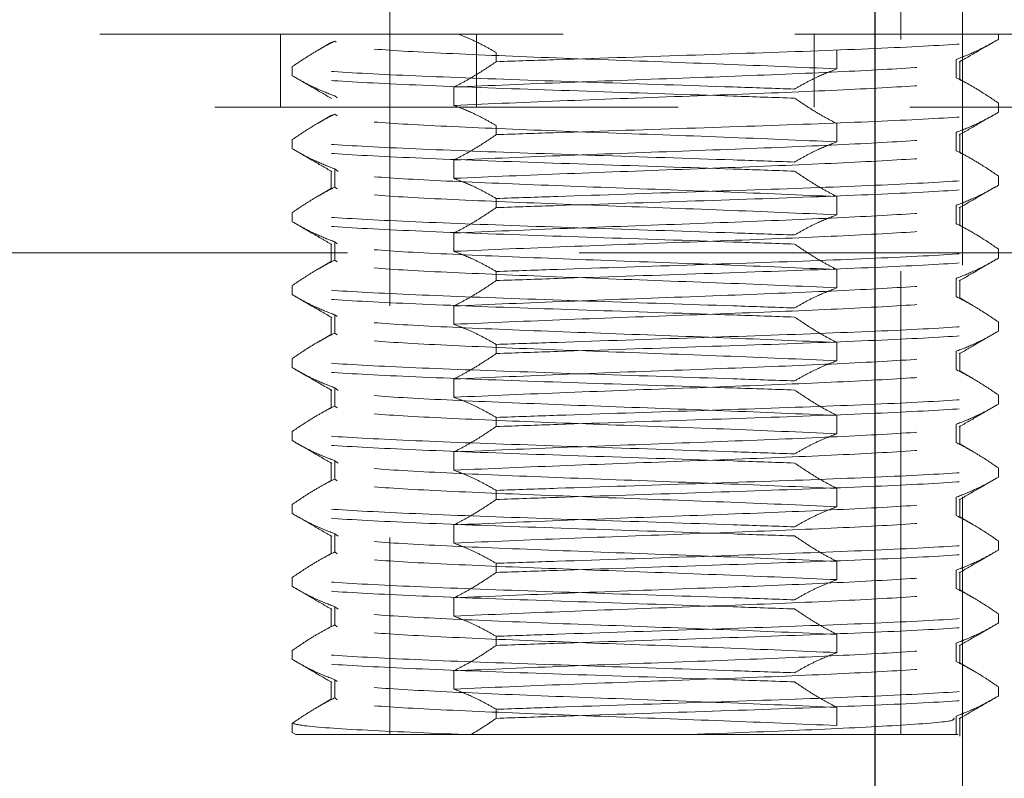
# Model space of a CAD drawing. Header units: millimetres. Extents: x 373 to 928, y 275 to 747.
# Tile 15 of 117: x 404.44 to 407.13, y 356.58 to 358.66. Entities that reach past the tile are written whole.
import ezdxf

# ---------------------------------------------------------------- set-up
doc = ezdxf.new("R2010")
doc.units = ezdxf.units.MM
doc.linetypes.add('HIDDEN', pattern=[1.905, 1.27, -0.635])

msp = doc.modelspace()

# ---------------------------------------------------------------- linework, layer by layer
at = {"color": 7, "linetype": 'Continuous', "lineweight": 25}
msp.add_line((406.7792, 374.4976), (406.7792, 341.7253), dxfattribs=at)
at = {"color": 7, "linetype": 'HIDDEN', "lineweight": 18}
for p, q in [((407.0192, 374.4976), (407.0192, 340.1976)), ((406.8503, 356.7014), (406.8503, 360.6214)), ((404.7503, 360.5214), (404.7503, 358.6214)), ((405.4503, 359.1467), (405.4503, 356.7014)), ((402.7503, 358.6214), (409.5503, 358.6214)), ((405.1505, 358.4214), (405.1505, 358.6214)), ((405.6873, 358.4214), (405.6873, 358.6214)), ((406.6134, 358.4214), (406.6134, 358.6214)), ((407.1182, 358.6072), (407.1182, 358.6214)), ((405.2903, 358.5989), (405.253, 358.5773)), ((405.3025, 358.599), (405.2988, 358.6018)), ((405.7414, 358.5707), (405.7414, 358.5457)), ((406.6755, 358.526), (406.6755, 358.576)), ((407.0019, 358.5518), (407.0019, 358.5018)), ((405.1825, 358.5072), (405.1825, 358.5322)), ((407.0121, 358.4968), (407.0121, 358.5468)), ((407.0477, 358.4773), (407.0103, 358.4989)), ((405.6252, 358.426), (405.6252, 358.476)), ((405.3052, 358.4469), (405.2988, 358.4518)), ((410.0503, 358.4214), (402.2503, 358.4214)), ((407.1182, 358.4072), (407.1182, 358.4322)), ((405.2903, 358.3989), (405.253, 358.3773)), ((405.3051, 358.3969), (405.2988, 358.4018)), ((405.7414, 358.3707), (405.7414, 358.3457)), ((406.6755, 358.326), (406.6755, 358.376)), ((407.0019, 358.3518), (407.0019, 358.3018)), ((407.0121, 358.2968), (407.0121, 358.3468)), ((405.1825, 358.3072), (405.1825, 358.3322)), ((407.0477, 358.2773), (407.0103, 358.2989)), ((405.6252, 358.226), (405.6252, 358.276)), ((405.2886, 358.2468), (405.2886, 358.1968)), ((405.2988, 358.2518), (405.2988, 358.2018)), ((405.3079, 358.2448), (405.2988, 358.2518)), ((407.1182, 358.2072), (407.1182, 358.2322)), ((405.3051, 358.1969), (405.2988, 358.2018)), ((405.2903, 358.1989), (405.253, 358.1773)), ((406.6755, 358.126), (406.6755, 358.176)), ((405.7414, 358.1707), (405.7414, 358.1457)), ((407.0019, 358.1518), (407.0019, 358.1018)), ((407.0121, 358.0968), (407.0121, 358.1468)), ((405.1825, 358.1072), (405.1825, 358.1322)), ((407.0477, 358.0773), (407.0103, 358.0989)), ((405.6252, 358.026), (405.6252, 358.076)), ((405.2886, 358.0468), (405.2886, 357.9968)), ((405.2988, 358.0518), (405.2988, 358.0018)), ((405.3052, 358.0469), (405.2988, 358.0518)), ((402.1592, 358.0214), (410.1503, 358.0214)), ((407.1182, 358.0072), (407.1182, 358.0322)), ((405.2903, 357.9989), (405.253, 357.9773)), ((405.3051, 357.9969), (405.2988, 358.0018)), ((405.7414, 357.9707), (405.7414, 357.9457)), ((406.6755, 357.926), (406.6755, 357.976)), ((405.1825, 357.9072), (405.1825, 357.9322)), ((407.0019, 357.9518), (407.0019, 357.9018)), ((407.0121, 357.8968), (407.0121, 357.9468)), ((405.6252, 357.826), (405.6252, 357.876)), ((407.0477, 357.8773), (407.0103, 357.8989)), ((405.2988, 357.8518), (405.2988, 357.8018)), ((405.3052, 357.8469), (405.2988, 357.8518)), ((405.2886, 357.8468), (405.2886, 357.7968)), ((407.1182, 357.8072), (407.1182, 357.8322)), ((405.2903, 357.7989), (405.253, 357.7773)), ((405.3051, 357.7969), (405.2988, 357.8018)), ((405.7414, 357.7707), (405.7414, 357.7457)), ((406.6755, 357.726), (406.6755, 357.776)), ((407.0019, 357.7518), (407.0019, 357.7018)), ((407.0121, 357.6968), (407.0121, 357.7468)), ((405.1825, 357.7072), (405.1825, 357.7322)), ((407.0477, 357.6773), (407.0103, 357.6989)), ((405.6252, 357.626), (405.6252, 357.676)), ((405.2886, 357.6468), (405.2886, 357.5968)), ((405.2988, 357.6518), (405.2988, 357.6018)), ((405.3079, 357.6448), (405.2988, 357.6518)), ((407.1182, 357.6072), (407.1182, 357.6322)), ((405.2903, 357.5989), (405.253, 357.5773)), ((405.3051, 357.5969), (405.2988, 357.6018)), ((405.7414, 357.5707), (405.7414, 357.5457)), ((406.6755, 357.526), (406.6755, 357.576)), ((407.0019, 357.5518), (407.0019, 357.5018)), ((405.1825, 357.5072), (405.1825, 357.5322)), ((407.0121, 357.4968), (407.0121, 357.5468)), ((407.0477, 357.4773), (407.0103, 357.4989)), ((405.6252, 357.426), (405.6252, 357.476)), ((405.2886, 357.4468), (405.2886, 357.3968)), ((405.2988, 357.4518), (405.2988, 357.4018)), ((405.3079, 357.4448), (405.2988, 357.4518)), ((407.1182, 357.4072), (407.1182, 357.4322)), ((405.2903, 357.3989), (405.253, 357.3773)), ((405.3051, 357.3969), (405.2988, 357.4018)), ((405.7414, 357.3707), (405.7414, 357.3457)), ((406.6755, 357.326), (406.6755, 357.376)), ((407.0019, 357.3518), (407.0019, 357.3018)), ((407.0121, 357.2968), (407.0121, 357.3468)), ((405.1825, 357.3072), (405.1825, 357.3322)), ((407.0477, 357.2773), (407.0103, 357.2989)), ((405.6252, 357.226), (405.6252, 357.276)), ((405.2886, 357.2468), (405.2886, 357.1968)), ((405.2988, 357.2518), (405.2988, 357.2018)), ((405.3079, 357.2448), (405.2988, 357.2518)), ((407.1182, 357.2072), (407.1182, 357.2322)), ((405.3051, 357.1969), (405.2988, 357.2018)), ((405.2903, 357.1989), (405.253, 357.1773)), ((406.6755, 357.126), (406.6755, 357.176)), ((405.7414, 357.1707), (405.7414, 357.1457)), ((407.0019, 357.1518), (407.0019, 357.1018)), ((407.0121, 357.0968), (407.0121, 357.1468)), ((405.1825, 357.1072), (405.1825, 357.1322)), ((407.0477, 357.0773), (407.0103, 357.0989)), ((405.6252, 357.026), (405.6252, 357.076)), ((405.2886, 357.0468), (405.2886, 356.9968)), ((405.2988, 357.0518), (405.2988, 357.0018)), ((405.3079, 357.0448), (405.2988, 357.0518)), ((407.1182, 357.0072), (407.1182, 357.0322)), ((405.2903, 356.9989), (405.253, 356.9773)), ((405.3051, 356.9969), (405.2988, 357.0018)), ((405.7414, 356.9707), (405.7414, 356.9457)), ((406.6755, 356.926), (406.6755, 356.976)), ((405.1825, 356.9072), (405.1825, 356.9322)), ((407.0019, 356.9518), (407.0019, 356.9018)), ((407.0121, 356.8968), (407.0121, 356.9468)), ((407.0477, 356.8773), (407.0103, 356.8989)), ((405.2988, 356.8518), (405.2988, 356.8018)), ((405.3052, 356.8469), (405.2988, 356.8518)), ((405.6252, 356.826), (405.6252, 356.876)), ((405.2886, 356.8468), (405.2886, 356.7968)), ((407.1182, 356.8072), (407.1182, 356.8322)), ((405.2903, 356.7989), (405.253, 356.7773)), ((405.3051, 356.7969), (405.2988, 356.8018)), ((405.7414, 356.7707), (405.7414, 356.7457)), ((406.6755, 356.726), (406.6755, 356.776)), ((407.0019, 356.7518), (407.0019, 356.7018)), ((407.0121, 356.6968), (407.0121, 356.7468)), ((405.1825, 356.7072), (405.1825, 356.7322)), ((405.1825, 356.7072), (405.1924, 356.7014)), ((405.1924, 356.7014), (405.6724, 356.7014)), ((407.0034, 356.7014), (407.0019, 356.7018)), ((407.0034, 356.7014), (407.0027, 356.7014))]:
    msp.add_line(p, q, dxfattribs=at)
msp.add_arc((406.1503, 341.8613), 19.6, 93.21727, 248.54412, dxfattribs=at)
for points, knots in [([(405.7414, 358.5707), (405.7306, 358.5769), (405.7081, 358.5897), (405.6735, 358.6069), (405.6497, 358.6166), (405.6377, 358.6214)], [0, 0, 0, 0, 0.316463, 0.658022, 1, 1, 1, 1]), ([(405.7414, 358.5457), (405.7968, 358.5476), (405.9697, 358.5535), (406.2917, 358.564), (406.6575, 358.5764), (406.9454, 358.5889), (407.0883, 358.5993), (407.1109, 358.6053), (407.1182, 358.6072)], [0, 0, 0, 0, 0.095434, 0.297717, 0.5, 0.702283, 0.904566, 1, 1, 1, 1]), ([(407.1182, 358.6072), (407.1074, 358.601), (407.0857, 358.5886), (407.047, 358.5693), (407.0189, 358.5584), (407.0019, 358.5518)], [0, 0, 0, 0, 0.282643, 0.565293, 1, 1, 1, 1]), ([(407.0102, 358.5447), (407.0283, 358.5551), (407.0629, 358.5752), (407.0976, 358.5953), (407.1142, 358.6049)], [0, 0, 0, 0, 0.52102, 1, 1, 1, 1]), ([(405.2988, 358.6018), (405.2878, 358.5962), (405.266, 358.5851), (405.2272, 358.5623), (405.1995, 358.5436), (405.1825, 358.5322)], [0, 0, 0, 0, 0.278221, 0.556433, 1, 1, 1, 1]), ([(406.6755, 358.526), (406.5751, 358.5303), (406.3771, 358.5388), (406.0239, 358.5514), (405.7017, 358.5639), (405.4371, 358.5764), (405.3561, 358.5848), (405.3156, 358.5889)], [0, 0, 0, 0, 0.204733, 0.403549, 0.602366, 0.801183, 1, 1, 1, 1]), ([(406.5593, 358.4707), (406.5038, 358.4726), (406.331, 358.4785), (406.009, 358.489), (405.6431, 358.5014), (405.3553, 358.5139), (405.2124, 358.5243), (405.1897, 358.5303), (405.1825, 358.5322)], [0, 0, 0, 0, 0.095434, 0.297717, 0.5, 0.702283, 0.904566, 1, 1, 1, 1]), ([(405.6252, 358.476), (405.7257, 358.4803), (405.9238, 358.4888), (406.2761, 358.5014), (406.6015, 358.5139), (406.8542, 358.5264), (407.0001, 358.5374), (406.9968, 358.5443), (406.9955, 358.5469)], [0, 0, 0, 0, 0.181691, 0.358133, 0.534574, 0.711015, 0.887457, 1, 1, 1, 1]), ([(405.6252, 358.476), (405.6361, 358.4816), (405.6579, 358.4928), (405.6967, 358.5156), (405.7244, 358.5342), (405.7414, 358.5457)], [0, 0, 0, 0, 0.278221, 0.556433, 1, 1, 1, 1]), ([(406.5593, 358.4707), (406.5701, 358.4769), (406.5917, 358.4892), (406.6304, 358.5086), (406.6585, 358.5195), (406.6755, 358.526)], [0, 0, 0, 0, 0.2826427, 0.5652926, 1, 1, 1, 1]), ([(405.1825, 358.5072), (405.1933, 358.501), (405.215, 358.4886), (405.2536, 358.4693), (405.2817, 358.4584), (405.2988, 358.4518)], [0, 0, 0, 0, 0.282643, 0.565293, 1, 1, 1, 1]), ([(406.5593, 358.4457), (406.5038, 358.4476), (406.331, 358.4535), (406.009, 358.464), (405.6431, 358.4764), (405.3553, 358.4889), (405.2124, 358.4993), (405.1897, 358.5053), (405.1825, 358.5072)], [0, 0, 0, 0, 0.095434, 0.297717, 0.5, 0.702283, 0.904566, 1, 1, 1, 1]), ([(405.1864, 358.5049), (405.2031, 358.4953), (405.2377, 358.4752), (405.2724, 358.4551), (405.2905, 358.4447)], [0, 0, 0, 0, 0.47898, 1, 1, 1, 1]), ([(405.6252, 358.426), (405.7257, 358.4303), (405.9238, 358.4388), (406.2761, 358.4514), (406.6015, 358.4639), (406.8542, 358.4764), (407.0001, 358.4874), (406.9968, 358.4943), (406.9956, 358.4969)], [0, 0, 0, 0, 0.1816466, 0.3580446, 0.5344425, 0.7108405, 0.8872385, 1, 1, 1, 1]), ([(407.0019, 358.5018), (407.0128, 358.4962), (407.0347, 358.4851), (407.0735, 358.4623), (407.1012, 358.4436), (407.1182, 358.4322)], [0, 0, 0, 0, 0.278221, 0.556433, 1, 1, 1, 1]), ([(406.6755, 358.376), (406.6646, 358.3816), (406.6428, 358.3928), (406.6039, 358.4156), (406.5763, 358.4342), (406.5593, 358.4457)], [0, 0, 0, 0, 0.278221, 0.556433, 1, 1, 1, 1]), ([(405.7414, 358.3707), (405.7306, 358.3769), (405.7089, 358.3892), (405.6703, 358.4086), (405.6422, 358.4195), (405.6252, 358.426)], [0, 0, 0, 0, 0.282643, 0.565293, 1, 1, 1, 1]), ([(405.2988, 358.4018), (405.2878, 358.3962), (405.266, 358.3851), (405.2272, 358.3623), (405.1995, 358.3436), (405.1825, 358.3322)], [0, 0, 0, 0, 0.278221, 0.556433, 1, 1, 1, 1]), ([(406.6755, 358.326), (406.5751, 358.3303), (406.3771, 358.3388), (406.0239, 358.3514), (405.7017, 358.3639), (405.4371, 358.3764), (405.3561, 358.3848), (405.3156, 358.3889)], [0, 0, 0, 0, 0.204733, 0.403549, 0.602366, 0.801183, 1, 1, 1, 1]), ([(405.7414, 358.3457), (405.7968, 358.3476), (405.9697, 358.3535), (406.2917, 358.364), (406.6575, 358.3764), (406.9454, 358.3889), (407.0883, 358.3993), (407.1109, 358.4053), (407.1182, 358.4072)], [0, 0, 0, 0, 0.095434, 0.297717, 0.5, 0.702283, 0.904566, 1, 1, 1, 1]), ([(407.1182, 358.4072), (407.1074, 358.401), (407.0857, 358.3886), (407.047, 358.3693), (407.0189, 358.3584), (407.0019, 358.3518)], [0, 0, 0, 0, 0.282643, 0.565293, 1, 1, 1, 1]), ([(407.0102, 358.3447), (407.0283, 358.3551), (407.0629, 358.3752), (407.0976, 358.3953), (407.1142, 358.4049)], [0, 0, 0, 0, 0.52102, 1, 1, 1, 1]), ([(405.6252, 358.276), (405.7257, 358.2803), (405.9238, 358.2888), (406.2761, 358.3014), (406.6015, 358.3139), (406.8542, 358.3264), (407.0001, 358.3374), (406.9968, 358.3443), (406.9955, 358.3469)], [0, 0, 0, 0, 0.181691, 0.358133, 0.534574, 0.711015, 0.887457, 1, 1, 1, 1]), ([(405.6252, 358.276), (405.6361, 358.2816), (405.6579, 358.2928), (405.6967, 358.3156), (405.7244, 358.3342), (405.7414, 358.3457)], [0, 0, 0, 0, 0.278221, 0.556433, 1, 1, 1, 1]), ([(406.5593, 358.2707), (406.5038, 358.2726), (406.331, 358.2785), (406.009, 358.289), (405.6431, 358.3014), (405.3553, 358.3139), (405.2124, 358.3243), (405.1897, 358.3303), (405.1825, 358.3322)], [0, 0, 0, 0, 0.095434, 0.297717, 0.5, 0.702283, 0.904566, 1, 1, 1, 1]), ([(406.5593, 358.2707), (406.5701, 358.2769), (406.5917, 358.2892), (406.6304, 358.3086), (406.6585, 358.3195), (406.6755, 358.326)], [0, 0, 0, 0, 0.282643, 0.565293, 1, 1, 1, 1]), ([(405.1825, 358.3072), (405.1933, 358.301), (405.215, 358.2886), (405.2536, 358.2693), (405.2817, 358.2584), (405.2988, 358.2518)], [0, 0, 0, 0, 0.2826427, 0.5652926, 1, 1, 1, 1]), ([(406.5593, 358.2457), (406.5038, 358.2476), (406.331, 358.2535), (406.009, 358.264), (405.6431, 358.2764), (405.3553, 358.2889), (405.2124, 358.2993), (405.1897, 358.3053), (405.1825, 358.3072)], [0, 0, 0, 0, 0.095434, 0.297717, 0.5, 0.702283, 0.904566, 1, 1, 1, 1]), ([(405.1864, 358.3049), (405.2031, 358.2953), (405.2377, 358.2752), (405.2724, 358.2551), (405.2905, 358.2447)], [0, 0, 0, 0, 0.47898, 1, 1, 1, 1]), ([(405.6252, 358.226), (405.7257, 358.2303), (405.9238, 358.2388), (406.2761, 358.2514), (406.6015, 358.2639), (406.8542, 358.2764), (407.0001, 358.2874), (406.9968, 358.2943), (406.9956, 358.2969)], [0, 0, 0, 0, 0.181647, 0.358045, 0.534443, 0.710841, 0.887239, 1, 1, 1, 1]), ([(407.0019, 358.3018), (407.0128, 358.2962), (407.0347, 358.2851), (407.0735, 358.2623), (407.1012, 358.2436), (407.1182, 358.2322)], [0, 0, 0, 0, 0.278221, 0.556433, 1, 1, 1, 1]), ([(406.6755, 358.176), (406.5751, 358.1803), (406.3771, 358.1888), (406.0239, 358.2014), (405.7017, 358.2139), (405.4371, 358.2264), (405.3561, 358.2348), (405.3156, 358.2389)], [0, 0, 0, 0, 0.204733, 0.403549, 0.602366, 0.801183, 1, 1, 1, 1]), ([(405.7414, 358.1707), (405.7968, 358.1726), (405.9697, 358.1785), (406.2917, 358.189), (406.6575, 358.2014), (406.9454, 358.2139), (407.0883, 358.2243), (407.1109, 358.2303), (407.1182, 358.2322)], [0, 0, 0, 0, 0.095434, 0.297717, 0.5, 0.702283, 0.904566, 1, 1, 1, 1]), ([(406.6755, 358.176), (406.6646, 358.1816), (406.6428, 358.1928), (406.6039, 358.2156), (406.5763, 358.2342), (406.5593, 358.2457)], [0, 0, 0, 0, 0.278221, 0.556433, 1, 1, 1, 1]), ([(405.2988, 358.2018), (405.2878, 358.1962), (405.266, 358.1851), (405.2272, 358.1623), (405.1995, 358.1436), (405.1825, 358.1322)], [0, 0, 0, 0, 0.278221, 0.556433, 1, 1, 1, 1]), ([(405.7414, 358.1707), (405.7306, 358.1769), (405.7089, 358.1892), (405.6703, 358.2086), (405.6422, 358.2195), (405.6252, 358.226)], [0, 0, 0, 0, 0.282643, 0.565293, 1, 1, 1, 1]), ([(405.7414, 358.1457), (405.7968, 358.1476), (405.9697, 358.1535), (406.2917, 358.164), (406.6575, 358.1764), (406.9454, 358.1889), (407.0883, 358.1993), (407.1109, 358.2053), (407.1182, 358.2072)], [0, 0, 0, 0, 0.095434, 0.297717, 0.5, 0.702283, 0.904566, 1, 1, 1, 1]), ([(407.1182, 358.2072), (407.1074, 358.201), (407.0857, 358.1886), (407.047, 358.1693), (407.0189, 358.1584), (407.0019, 358.1518)], [0, 0, 0, 0, 0.282643, 0.565293, 1, 1, 1, 1]), ([(407.0102, 358.1447), (407.0283, 358.1551), (407.0629, 358.1752), (407.0976, 358.1953), (407.1142, 358.2049)], [0, 0, 0, 0, 0.52102, 1, 1, 1, 1]), ([(406.6755, 358.126), (406.5751, 358.1303), (406.3771, 358.1388), (406.0239, 358.1514), (405.7017, 358.1639), (405.4371, 358.1764), (405.3561, 358.1848), (405.3156, 358.1889)], [0, 0, 0, 0, 0.204733, 0.403549, 0.602366, 0.801183, 1, 1, 1, 1]), ([(405.6252, 358.076), (405.7257, 358.0803), (405.9238, 358.0888), (406.2761, 358.1014), (406.6015, 358.1139), (406.8542, 358.1264), (407.0001, 358.1374), (406.9968, 358.1443), (406.9955, 358.1469)], [0, 0, 0, 0, 0.1816913, 0.3581327, 0.5345741, 0.7110155, 0.8874569, 1, 1, 1, 1]), ([(405.6252, 358.076), (405.6361, 358.0816), (405.6579, 358.0928), (405.6967, 358.1156), (405.7244, 358.1342), (405.7414, 358.1457)], [0, 0, 0, 0, 0.278221, 0.556433, 1, 1, 1, 1]), ([(406.5593, 358.0707), (406.5038, 358.0726), (406.331, 358.0785), (406.009, 358.089), (405.6431, 358.1014), (405.3553, 358.1139), (405.2124, 358.1243), (405.1897, 358.1303), (405.1825, 358.1322)], [0, 0, 0, 0, 0.095434, 0.297717, 0.5, 0.702283, 0.904566, 1, 1, 1, 1]), ([(406.5593, 358.0707), (406.5701, 358.0769), (406.5917, 358.0892), (406.6304, 358.1086), (406.6585, 358.1195), (406.6755, 358.126)], [0, 0, 0, 0, 0.282643, 0.565293, 1, 1, 1, 1]), ([(405.1825, 358.1072), (405.1933, 358.101), (405.215, 358.0886), (405.2536, 358.0693), (405.2817, 358.0584), (405.2988, 358.0518)], [0, 0, 0, 0, 0.2826427, 0.5652926, 1, 1, 1, 1]), ([(406.5593, 358.0457), (406.5038, 358.0476), (406.331, 358.0535), (406.009, 358.064), (405.6431, 358.0764), (405.3553, 358.0889), (405.2124, 358.0993), (405.1897, 358.1053), (405.1825, 358.1072)], [0, 0, 0, 0, 0.095434, 0.297717, 0.5, 0.702283, 0.904566, 1, 1, 1, 1]), ([(405.1864, 358.1049), (405.2031, 358.0953), (405.2377, 358.0752), (405.2724, 358.0551), (405.2905, 358.0447)], [0, 0, 0, 0, 0.47898, 1, 1, 1, 1]), ([(405.6252, 358.026), (405.7257, 358.0303), (405.9238, 358.0388), (406.2762, 358.0514), (406.6013, 358.0639), (406.8551, 358.0764), (407.006, 358.0881), (407.0006, 358.0956), (406.9982, 358.099)], [0, 0, 0, 0, 0.176552, 0.348003, 0.519454, 0.690904, 0.862355, 1, 1, 1, 1]), ([(407.0019, 358.1018), (407.0128, 358.0962), (407.0347, 358.0851), (407.0735, 358.0623), (407.1012, 358.0436), (407.1182, 358.0322)], [0, 0, 0, 0, 0.278221, 0.556433, 1, 1, 1, 1]), ([(406.6755, 357.976), (406.5751, 357.9803), (406.3771, 357.9888), (406.0239, 358.0014), (405.7017, 358.0139), (405.4371, 358.0264), (405.3561, 358.0348), (405.3156, 358.0389)], [0, 0, 0, 0, 0.204733, 0.403549, 0.602366, 0.801183, 1, 1, 1, 1]), ([(406.6755, 357.976), (406.6646, 357.9816), (406.6428, 357.9928), (406.6039, 358.0156), (406.5763, 358.0342), (406.5593, 358.0457)], [0, 0, 0, 0, 0.278221, 0.556433, 1, 1, 1, 1]), ([(405.7414, 357.9707), (405.7306, 357.9769), (405.7089, 357.9892), (405.6703, 358.0086), (405.6422, 358.0195), (405.6252, 358.026)], [0, 0, 0, 0, 0.282643, 0.565293, 1, 1, 1, 1]), ([(405.7414, 357.9707), (405.7968, 357.9726), (405.9697, 357.9785), (406.2917, 357.989), (406.6575, 358.0014), (406.9454, 358.0139), (407.0883, 358.0243), (407.1109, 358.0303), (407.1182, 358.0322)], [0, 0, 0, 0, 0.095434, 0.297717, 0.5, 0.702283, 0.904566, 1, 1, 1, 1]), ([(405.2988, 358.0018), (405.2878, 357.9962), (405.266, 357.9851), (405.2272, 357.9623), (405.1995, 357.9436), (405.1825, 357.9322)], [0, 0, 0, 0, 0.278221, 0.556433, 1, 1, 1, 1]), ([(406.6755, 357.926), (406.5751, 357.9303), (406.3771, 357.9388), (406.0239, 357.9514), (405.7017, 357.9639), (405.4371, 357.9764), (405.3561, 357.9848), (405.3156, 357.9889)], [0, 0, 0, 0, 0.204733, 0.403549, 0.602366, 0.801183, 1, 1, 1, 1]), ([(405.7414, 357.9457), (405.7968, 357.9476), (405.9697, 357.9535), (406.2917, 357.964), (406.6575, 357.9764), (406.9454, 357.9889), (407.0883, 357.9993), (407.1109, 358.0053), (407.1182, 358.0072)], [0, 0, 0, 0, 0.095434, 0.297717, 0.5, 0.702283, 0.904566, 1, 1, 1, 1]), ([(407.1182, 358.0072), (407.1074, 358.001), (407.0857, 357.9886), (407.047, 357.9693), (407.0189, 357.9584), (407.0019, 357.9518)], [0, 0, 0, 0, 0.282643, 0.565293, 1, 1, 1, 1]), ([(407.0102, 357.9447), (407.0283, 357.9551), (407.0629, 357.9752), (407.0976, 357.9953), (407.1142, 358.0049)], [0, 0, 0, 0, 0.52102, 1, 1, 1, 1]), ([(406.5593, 357.8707), (406.5038, 357.8726), (406.331, 357.8785), (406.009, 357.889), (405.6431, 357.9014), (405.3553, 357.9139), (405.2124, 357.9243), (405.1897, 357.9303), (405.1825, 357.9322)], [0, 0, 0, 0, 0.095434, 0.297717, 0.5, 0.702283, 0.904566, 1, 1, 1, 1]), ([(405.6252, 357.876), (405.7257, 357.8803), (405.9238, 357.8888), (406.2761, 357.9014), (406.6015, 357.9139), (406.8542, 357.9264), (407.0001, 357.9374), (406.9968, 357.9443), (406.9955, 357.9469)], [0, 0, 0, 0, 0.181691, 0.358133, 0.534574, 0.711015, 0.887457, 1, 1, 1, 1]), ([(405.6252, 357.876), (405.6361, 357.8816), (405.6579, 357.8928), (405.6967, 357.9156), (405.7244, 357.9342), (405.7414, 357.9457)], [0, 0, 0, 0, 0.278221, 0.556433, 1, 1, 1, 1]), ([(405.1825, 357.9072), (405.1933, 357.901), (405.215, 357.8886), (405.2536, 357.8693), (405.2817, 357.8584), (405.2988, 357.8518)], [0, 0, 0, 0, 0.282643, 0.565293, 1, 1, 1, 1]), ([(406.5593, 357.8457), (406.5038, 357.8476), (406.331, 357.8535), (406.009, 357.864), (405.6431, 357.8764), (405.3553, 357.8889), (405.2124, 357.8993), (405.1897, 357.9053), (405.1825, 357.9072)], [0, 0, 0, 0, 0.095434, 0.297717, 0.5, 0.702283, 0.904566, 1, 1, 1, 1]), ([(405.1864, 357.9049), (405.2031, 357.8953), (405.2377, 357.8752), (405.2724, 357.8551), (405.2905, 357.8447)], [0, 0, 0, 0, 0.47898, 1, 1, 1, 1]), ([(406.5593, 357.8707), (406.5701, 357.8769), (406.5917, 357.8892), (406.6304, 357.9086), (406.6585, 357.9195), (406.6755, 357.926)], [0, 0, 0, 0, 0.282643, 0.565293, 1, 1, 1, 1]), ([(405.6252, 357.826), (405.7257, 357.8303), (405.9238, 357.8388), (406.2761, 357.8514), (406.6015, 357.8639), (406.8542, 357.8764), (407.0001, 357.8874), (406.9968, 357.8943), (406.9956, 357.8969)], [0, 0, 0, 0, 0.181647, 0.358045, 0.534443, 0.710841, 0.887239, 1, 1, 1, 1]), ([(407.0019, 357.9018), (407.0128, 357.8962), (407.0347, 357.8851), (407.0735, 357.8623), (407.1012, 357.8436), (407.1182, 357.8322)], [0, 0, 0, 0, 0.278221, 0.556433, 1, 1, 1, 1]), ([(406.6755, 357.776), (406.5751, 357.7803), (406.3771, 357.7888), (406.0239, 357.8014), (405.7017, 357.8139), (405.4371, 357.8264), (405.3561, 357.8348), (405.3156, 357.8389)], [0, 0, 0, 0, 0.204733, 0.403549, 0.602366, 0.801183, 1, 1, 1, 1]), ([(405.7414, 357.7707), (405.7306, 357.7769), (405.7089, 357.7892), (405.6703, 357.8086), (405.6422, 357.8195), (405.6252, 357.826)], [0, 0, 0, 0, 0.282643, 0.565293, 1, 1, 1, 1]), ([(405.7414, 357.7707), (405.7968, 357.7726), (405.9697, 357.7785), (406.2917, 357.789), (406.6575, 357.8014), (406.9454, 357.8139), (407.0883, 357.8243), (407.1109, 357.8303), (407.1182, 357.8322)], [0, 0, 0, 0, 0.095434, 0.297717, 0.5, 0.702283, 0.904566, 1, 1, 1, 1]), ([(406.6755, 357.776), (406.6646, 357.7816), (406.6428, 357.7928), (406.6039, 357.8156), (406.5763, 357.8342), (406.5593, 357.8457)], [0, 0, 0, 0, 0.278221, 0.556433, 1, 1, 1, 1]), ([(405.2988, 357.8018), (405.2878, 357.7962), (405.266, 357.7851), (405.2272, 357.7623), (405.1995, 357.7436), (405.1825, 357.7322)], [0, 0, 0, 0, 0.278221, 0.556433, 1, 1, 1, 1]), ([(405.7414, 357.7457), (405.7968, 357.7476), (405.9697, 357.7535), (406.2917, 357.764), (406.6575, 357.7764), (406.9454, 357.7889), (407.0883, 357.7993), (407.1109, 357.8053), (407.1182, 357.8072)], [0, 0, 0, 0, 0.095434, 0.297717, 0.5, 0.702283, 0.904566, 1, 1, 1, 1]), ([(407.1182, 357.8072), (407.1074, 357.801), (407.0857, 357.7886), (407.047, 357.7693), (407.0189, 357.7584), (407.0019, 357.7518)], [0, 0, 0, 0, 0.282643, 0.565293, 1, 1, 1, 1]), ([(407.0102, 357.7447), (407.0283, 357.7551), (407.0629, 357.7752), (407.0976, 357.7953), (407.1142, 357.8049)], [0, 0, 0, 0, 0.52102, 1, 1, 1, 1]), ([(406.6755, 357.726), (406.5751, 357.7303), (406.3771, 357.7388), (406.0239, 357.7514), (405.7017, 357.7639), (405.4371, 357.7764), (405.3561, 357.7848), (405.3156, 357.7889)], [0, 0, 0, 0, 0.204733, 0.403549, 0.602366, 0.801183, 1, 1, 1, 1]), ([(405.6252, 357.676), (405.7257, 357.6803), (405.9238, 357.6888), (406.2761, 357.7014), (406.6015, 357.7139), (406.8542, 357.7264), (407.0001, 357.7374), (406.9968, 357.7443), (406.9955, 357.7469)], [0, 0, 0, 0, 0.1816913, 0.3581327, 0.5345741, 0.7110155, 0.8874569, 1, 1, 1, 1]), ([(405.6252, 357.676), (405.6361, 357.6816), (405.6579, 357.6928), (405.6967, 357.7156), (405.7244, 357.7342), (405.7414, 357.7457)], [0, 0, 0, 0, 0.278221, 0.556433, 1, 1, 1, 1]), ([(406.5593, 357.6707), (406.5038, 357.6726), (406.331, 357.6785), (406.009, 357.689), (405.6431, 357.7014), (405.3553, 357.7139), (405.2124, 357.7243), (405.1897, 357.7303), (405.1825, 357.7322)], [0, 0, 0, 0, 0.095434, 0.297717, 0.5, 0.702283, 0.904566, 1, 1, 1, 1]), ([(406.5593, 357.6707), (406.5701, 357.6769), (406.5917, 357.6892), (406.6304, 357.7086), (406.6585, 357.7195), (406.6755, 357.726)], [0, 0, 0, 0, 0.282643, 0.565293, 1, 1, 1, 1]), ([(405.1825, 357.7072), (405.1933, 357.701), (405.215, 357.6886), (405.2536, 357.6693), (405.2817, 357.6584), (405.2988, 357.6518)], [0, 0, 0, 0, 0.2826427, 0.5652926, 1, 1, 1, 1]), ([(406.5593, 357.6457), (406.5038, 357.6476), (406.331, 357.6535), (406.009, 357.664), (405.6431, 357.6764), (405.3553, 357.6889), (405.2124, 357.6993), (405.1897, 357.7053), (405.1825, 357.7072)], [0, 0, 0, 0, 0.095434, 0.297717, 0.5, 0.702283, 0.904566, 1, 1, 1, 1]), ([(405.1864, 357.7049), (405.2031, 357.6953), (405.2377, 357.6752), (405.2724, 357.6551), (405.2905, 357.6447)], [0, 0, 0, 0, 0.47898, 1, 1, 1, 1]), ([(405.6252, 357.626), (405.7257, 357.6303), (405.9238, 357.6388), (406.2762, 357.6514), (406.6013, 357.6639), (406.8551, 357.6764), (407.006, 357.6881), (407.0006, 357.6956), (406.9982, 357.699)], [0, 0, 0, 0, 0.176552, 0.348003, 0.519454, 0.690904, 0.862355, 1, 1, 1, 1]), ([(407.0019, 357.7018), (407.0128, 357.6962), (407.0347, 357.6851), (407.0735, 357.6623), (407.1012, 357.6436), (407.1182, 357.6322)], [0, 0, 0, 0, 0.278221, 0.556433, 1, 1, 1, 1]), ([(406.6755, 357.576), (406.5751, 357.5803), (406.3771, 357.5888), (406.0239, 357.6014), (405.7017, 357.6139), (405.4371, 357.6264), (405.3561, 357.6348), (405.3156, 357.6389)], [0, 0, 0, 0, 0.204733, 0.403549, 0.602366, 0.801183, 1, 1, 1, 1]), ([(406.6755, 357.576), (406.6646, 357.5816), (406.6428, 357.5928), (406.6039, 357.6156), (406.5763, 357.6342), (406.5593, 357.6457)], [0, 0, 0, 0, 0.278221, 0.556433, 1, 1, 1, 1]), ([(405.7414, 357.5707), (405.7306, 357.5769), (405.7089, 357.5892), (405.6703, 357.6086), (405.6422, 357.6195), (405.6252, 357.626)], [0, 0, 0, 0, 0.2826427, 0.5652926, 1, 1, 1, 1]), ([(405.7414, 357.5707), (405.7968, 357.5726), (405.9697, 357.5785), (406.2917, 357.589), (406.6575, 357.6014), (406.9454, 357.6139), (407.0883, 357.6243), (407.1109, 357.6303), (407.1182, 357.6322)], [0, 0, 0, 0, 0.095434, 0.297717, 0.5, 0.702283, 0.904566, 1, 1, 1, 1]), ([(405.7414, 357.5457), (405.7968, 357.5476), (405.9697, 357.5535), (406.2917, 357.564), (406.6575, 357.5764), (406.9454, 357.5889), (407.0883, 357.5993), (407.1109, 357.6053), (407.1182, 357.6072)], [0, 0, 0, 0, 0.095434, 0.297717, 0.5, 0.702283, 0.904566, 1, 1, 1, 1]), ([(407.1182, 357.6072), (407.1074, 357.601), (407.0857, 357.5886), (407.047, 357.5693), (407.0189, 357.5584), (407.0019, 357.5518)], [0, 0, 0, 0, 0.282643, 0.565293, 1, 1, 1, 1]), ([(405.2988, 357.6018), (405.2878, 357.5962), (405.266, 357.5851), (405.2272, 357.5623), (405.1995, 357.5436), (405.1825, 357.5322)], [0, 0, 0, 0, 0.278221, 0.556433, 1, 1, 1, 1]), ([(406.6755, 357.526), (406.5751, 357.5303), (406.3771, 357.5388), (406.0239, 357.5514), (405.7017, 357.5639), (405.4371, 357.5764), (405.3561, 357.5848), (405.3156, 357.5889)], [0, 0, 0, 0, 0.204733, 0.403549, 0.602366, 0.801183, 1, 1, 1, 1]), ([(407.0102, 357.5447), (407.0283, 357.5551), (407.0629, 357.5752), (407.0976, 357.5953), (407.1142, 357.6049)], [0, 0, 0, 0, 0.52102, 1, 1, 1, 1]), ([(406.5593, 357.4707), (406.5038, 357.4726), (406.331, 357.4785), (406.009, 357.489), (405.6431, 357.5014), (405.3553, 357.5139), (405.2124, 357.5243), (405.1897, 357.5303), (405.1825, 357.5322)], [0, 0, 0, 0, 0.095434, 0.297717, 0.5, 0.702283, 0.904566, 1, 1, 1, 1]), ([(405.6252, 357.476), (405.7257, 357.4803), (405.9238, 357.4888), (406.2761, 357.5014), (406.6015, 357.5139), (406.8542, 357.5264), (407.0001, 357.5374), (406.9968, 357.5443), (406.9955, 357.5469)], [0, 0, 0, 0, 0.181691, 0.358133, 0.534574, 0.711015, 0.887457, 1, 1, 1, 1]), ([(405.6252, 357.476), (405.6361, 357.4816), (405.6579, 357.4928), (405.6967, 357.5156), (405.7244, 357.5342), (405.7414, 357.5457)], [0, 0, 0, 0, 0.2782208, 0.5564334, 1, 1, 1, 1]), ([(406.5593, 357.4707), (406.5701, 357.4769), (406.5917, 357.4892), (406.6304, 357.5086), (406.6585, 357.5195), (406.6755, 357.526)], [0, 0, 0, 0, 0.282643, 0.565293, 1, 1, 1, 1]), ([(405.1825, 357.5072), (405.1933, 357.501), (405.215, 357.4886), (405.2536, 357.4693), (405.2817, 357.4584), (405.2988, 357.4518)], [0, 0, 0, 0, 0.282643, 0.565293, 1, 1, 1, 1]), ([(406.5593, 357.4457), (406.5038, 357.4476), (406.331, 357.4535), (406.009, 357.464), (405.6431, 357.4764), (405.3553, 357.4889), (405.2124, 357.4993), (405.1897, 357.5053), (405.1825, 357.5072)], [0, 0, 0, 0, 0.095434, 0.297717, 0.5, 0.702283, 0.904566, 1, 1, 1, 1]), ([(405.1864, 357.5049), (405.2031, 357.4953), (405.2377, 357.4752), (405.2724, 357.4551), (405.2905, 357.4447)], [0, 0, 0, 0, 0.47898, 1, 1, 1, 1]), ([(407.0019, 357.5018), (407.0128, 357.4962), (407.0347, 357.4851), (407.0735, 357.4623), (407.1012, 357.4436), (407.1182, 357.4322)], [0, 0, 0, 0, 0.278221, 0.556433, 1, 1, 1, 1]), ([(405.6252, 357.426), (405.7257, 357.4303), (405.9238, 357.4388), (406.2761, 357.4514), (406.6015, 357.4639), (406.8542, 357.4764), (407.0001, 357.4874), (406.9968, 357.4943), (406.9956, 357.4969)], [0, 0, 0, 0, 0.181647, 0.358045, 0.534443, 0.710841, 0.887239, 1, 1, 1, 1]), ([(406.6755, 357.376), (406.6646, 357.3816), (406.6428, 357.3928), (406.6039, 357.4156), (406.5763, 357.4342), (406.5593, 357.4457)], [0, 0, 0, 0, 0.2782208, 0.5564334, 1, 1, 1, 1]), ([(406.6755, 357.376), (406.5751, 357.3803), (406.3771, 357.3888), (406.0239, 357.4014), (405.7017, 357.4139), (405.4371, 357.4264), (405.3561, 357.4348), (405.3156, 357.4389)], [0, 0, 0, 0, 0.204733, 0.403549, 0.602366, 0.801183, 1, 1, 1, 1]), ([(405.7414, 357.3707), (405.7306, 357.3769), (405.7089, 357.3892), (405.6703, 357.4086), (405.6422, 357.4195), (405.6252, 357.426)], [0, 0, 0, 0, 0.282643, 0.565293, 1, 1, 1, 1]), ([(405.7414, 357.3707), (405.7968, 357.3726), (405.9697, 357.3785), (406.2917, 357.389), (406.6575, 357.4014), (406.9454, 357.4139), (407.0883, 357.4243), (407.1109, 357.4303), (407.1182, 357.4322)], [0, 0, 0, 0, 0.095434, 0.297717, 0.5, 0.702283, 0.904566, 1, 1, 1, 1]), ([(405.2988, 357.4018), (405.2878, 357.3962), (405.266, 357.3851), (405.2272, 357.3623), (405.1995, 357.3436), (405.1825, 357.3322)], [0, 0, 0, 0, 0.278221, 0.556433, 1, 1, 1, 1]), ([(405.7414, 357.3457), (405.7968, 357.3476), (405.9697, 357.3535), (406.2917, 357.364), (406.6575, 357.3764), (406.9454, 357.3889), (407.0883, 357.3993), (407.1109, 357.4053), (407.1182, 357.4072)], [0, 0, 0, 0, 0.095434, 0.297717, 0.5, 0.702283, 0.904566, 1, 1, 1, 1]), ([(407.1182, 357.4072), (407.1074, 357.401), (407.0857, 357.3886), (407.047, 357.3693), (407.0189, 357.3584), (407.0019, 357.3518)], [0, 0, 0, 0, 0.282643, 0.565293, 1, 1, 1, 1]), ([(407.0102, 357.3447), (407.0283, 357.3551), (407.0629, 357.3752), (407.0976, 357.3953), (407.1142, 357.4049)], [0, 0, 0, 0, 0.52102, 1, 1, 1, 1]), ([(406.6755, 357.326), (406.5751, 357.3303), (406.3771, 357.3388), (406.0239, 357.3514), (405.7017, 357.3639), (405.4371, 357.3764), (405.3561, 357.3848), (405.3156, 357.3889)], [0, 0, 0, 0, 0.204733, 0.403549, 0.602366, 0.801183, 1, 1, 1, 1]), ([(405.6252, 357.276), (405.7257, 357.2803), (405.9238, 357.2888), (406.2761, 357.3014), (406.6015, 357.3139), (406.8542, 357.3264), (407.0001, 357.3374), (406.9968, 357.3443), (406.9955, 357.3469)], [0, 0, 0, 0, 0.181691, 0.358133, 0.534574, 0.711015, 0.887457, 1, 1, 1, 1]), ([(405.6252, 357.276), (405.6361, 357.2816), (405.6579, 357.2928), (405.6967, 357.3156), (405.7244, 357.3342), (405.7414, 357.3457)], [0, 0, 0, 0, 0.278221, 0.556433, 1, 1, 1, 1]), ([(406.5593, 357.2707), (406.5038, 357.2726), (406.331, 357.2785), (406.009, 357.289), (405.6431, 357.3014), (405.3553, 357.3139), (405.2124, 357.3243), (405.1897, 357.3303), (405.1825, 357.3322)], [0, 0, 0, 0, 0.095434, 0.297717, 0.5, 0.702283, 0.904566, 1, 1, 1, 1]), ([(406.5593, 357.2707), (406.5701, 357.2769), (406.5917, 357.2892), (406.6304, 357.3086), (406.6585, 357.3195), (406.6755, 357.326)], [0, 0, 0, 0, 0.282643, 0.565293, 1, 1, 1, 1]), ([(405.1825, 357.3072), (405.1933, 357.301), (405.215, 357.2886), (405.2536, 357.2693), (405.2817, 357.2584), (405.2988, 357.2518)], [0, 0, 0, 0, 0.282643, 0.565293, 1, 1, 1, 1]), ([(406.5593, 357.2457), (406.5038, 357.2476), (406.331, 357.2535), (406.009, 357.264), (405.6431, 357.2764), (405.3553, 357.2889), (405.2124, 357.2993), (405.1897, 357.3053), (405.1825, 357.3072)], [0, 0, 0, 0, 0.095434, 0.297717, 0.5, 0.702283, 0.904566, 1, 1, 1, 1]), ([(405.1864, 357.3049), (405.2031, 357.2953), (405.2377, 357.2752), (405.2724, 357.2551), (405.2905, 357.2447)], [0, 0, 0, 0, 0.47898, 1, 1, 1, 1]), ([(405.6252, 357.226), (405.7257, 357.2303), (405.9238, 357.2388), (406.2761, 357.2514), (406.6015, 357.2639), (406.8542, 357.2764), (407.0001, 357.2874), (406.9968, 357.2943), (406.9956, 357.2969)], [0, 0, 0, 0, 0.181647, 0.358045, 0.534443, 0.710841, 0.887239, 1, 1, 1, 1]), ([(407.0019, 357.3018), (407.0128, 357.2962), (407.0347, 357.2851), (407.0735, 357.2623), (407.1012, 357.2436), (407.1182, 357.2322)], [0, 0, 0, 0, 0.278221, 0.556433, 1, 1, 1, 1]), ([(406.6755, 357.176), (406.5751, 357.1803), (406.3771, 357.1888), (406.0239, 357.2014), (405.7017, 357.2139), (405.4371, 357.2264), (405.3561, 357.2348), (405.3156, 357.2389)], [0, 0, 0, 0, 0.204733, 0.403549, 0.602366, 0.801183, 1, 1, 1, 1]), ([(405.7414, 357.1707), (405.7968, 357.1726), (405.9697, 357.1785), (406.2917, 357.189), (406.6575, 357.2014), (406.9454, 357.2139), (407.0883, 357.2243), (407.1109, 357.2303), (407.1182, 357.2322)], [0, 0, 0, 0, 0.095434, 0.297717, 0.5, 0.702283, 0.904566, 1, 1, 1, 1]), ([(406.6755, 357.176), (406.6646, 357.1816), (406.6428, 357.1928), (406.6039, 357.2156), (406.5763, 357.2342), (406.5593, 357.2457)], [0, 0, 0, 0, 0.278221, 0.556433, 1, 1, 1, 1]), ([(405.2988, 357.2018), (405.2878, 357.1962), (405.266, 357.1851), (405.2272, 357.1623), (405.1995, 357.1436), (405.1825, 357.1322)], [0, 0, 0, 0, 0.278221, 0.556433, 1, 1, 1, 1]), ([(405.7414, 357.1707), (405.7306, 357.1769), (405.7089, 357.1892), (405.6703, 357.2086), (405.6422, 357.2195), (405.6252, 357.226)], [0, 0, 0, 0, 0.282643, 0.565293, 1, 1, 1, 1]), ([(405.7414, 357.1457), (405.7968, 357.1476), (405.9697, 357.1535), (406.2917, 357.164), (406.6575, 357.1764), (406.9454, 357.1889), (407.0883, 357.1993), (407.1109, 357.2053), (407.1182, 357.2072)], [0, 0, 0, 0, 0.095434, 0.297717, 0.5, 0.702283, 0.904566, 1, 1, 1, 1]), ([(407.1182, 357.2072), (407.1074, 357.201), (407.0857, 357.1886), (407.047, 357.1693), (407.0189, 357.1584), (407.0019, 357.1518)], [0, 0, 0, 0, 0.282643, 0.565293, 1, 1, 1, 1]), ([(407.0102, 357.1447), (407.0283, 357.1551), (407.0629, 357.1752), (407.0976, 357.1953), (407.1142, 357.2049)], [0, 0, 0, 0, 0.52102, 1, 1, 1, 1]), ([(406.6755, 357.126), (406.5751, 357.1303), (406.3771, 357.1388), (406.0239, 357.1514), (405.7017, 357.1639), (405.4371, 357.1764), (405.3561, 357.1848), (405.3156, 357.1889)], [0, 0, 0, 0, 0.204733, 0.403549, 0.602366, 0.801183, 1, 1, 1, 1]), ([(405.6252, 357.076), (405.7257, 357.0803), (405.9238, 357.0888), (406.2761, 357.1014), (406.6015, 357.1139), (406.8542, 357.1264), (407.0001, 357.1374), (406.9968, 357.1443), (406.9955, 357.1469)], [0, 0, 0, 0, 0.1816913, 0.3581327, 0.5345741, 0.7110155, 0.8874569, 1, 1, 1, 1]), ([(406.5593, 357.0707), (406.5038, 357.0726), (406.331, 357.0785), (406.009, 357.089), (405.6431, 357.1014), (405.3553, 357.1139), (405.2124, 357.1243), (405.1897, 357.1303), (405.1825, 357.1322)], [0, 0, 0, 0, 0.095434, 0.297717, 0.5, 0.702283, 0.904566, 1, 1, 1, 1]), ([(405.6252, 357.076), (405.6361, 357.0816), (405.6579, 357.0928), (405.6967, 357.1156), (405.7244, 357.1342), (405.7414, 357.1457)], [0, 0, 0, 0, 0.278221, 0.556433, 1, 1, 1, 1]), ([(406.5593, 357.0707), (406.5701, 357.0769), (406.5917, 357.0892), (406.6304, 357.1086), (406.6585, 357.1195), (406.6755, 357.126)], [0, 0, 0, 0, 0.282643, 0.565293, 1, 1, 1, 1]), ([(405.1825, 357.1072), (405.1933, 357.101), (405.215, 357.0886), (405.2536, 357.0693), (405.2817, 357.0584), (405.2988, 357.0518)], [0, 0, 0, 0, 0.282643, 0.565293, 1, 1, 1, 1]), ([(406.5593, 357.0457), (406.5038, 357.0476), (406.331, 357.0535), (406.009, 357.064), (405.6431, 357.0764), (405.3553, 357.0889), (405.2124, 357.0993), (405.1897, 357.1053), (405.1825, 357.1072)], [0, 0, 0, 0, 0.095434, 0.297717, 0.5, 0.702283, 0.904566, 1, 1, 1, 1]), ([(405.1864, 357.1049), (405.2031, 357.0953), (405.2377, 357.0752), (405.2724, 357.0551), (405.2905, 357.0447)], [0, 0, 0, 0, 0.47898, 1, 1, 1, 1]), ([(405.6252, 357.026), (405.7257, 357.0303), (405.9238, 357.0388), (406.2762, 357.0514), (406.6013, 357.0639), (406.8551, 357.0764), (407.006, 357.0881), (407.0006, 357.0956), (406.9982, 357.099)], [0, 0, 0, 0, 0.176552, 0.348003, 0.519454, 0.690904, 0.862355, 1, 1, 1, 1]), ([(407.0019, 357.1018), (407.0128, 357.0962), (407.0347, 357.0851), (407.0735, 357.0623), (407.1012, 357.0436), (407.1182, 357.0322)], [0, 0, 0, 0, 0.278221, 0.556433, 1, 1, 1, 1]), ([(406.6755, 356.976), (406.5751, 356.9803), (406.3771, 356.9888), (406.0239, 357.0014), (405.7017, 357.0139), (405.4371, 357.0264), (405.3561, 357.0348), (405.3156, 357.0389)], [0, 0, 0, 0, 0.204733, 0.403549, 0.602366, 0.801183, 1, 1, 1, 1]), ([(406.6755, 356.976), (406.6646, 356.9816), (406.6428, 356.9928), (406.6039, 357.0156), (406.5763, 357.0342), (406.5593, 357.0457)], [0, 0, 0, 0, 0.278221, 0.556433, 1, 1, 1, 1]), ([(405.7414, 356.9707), (405.7306, 356.9769), (405.7089, 356.9892), (405.6703, 357.0086), (405.6422, 357.0195), (405.6252, 357.026)], [0, 0, 0, 0, 0.282643, 0.565293, 1, 1, 1, 1]), ([(405.7414, 356.9707), (405.7968, 356.9726), (405.9697, 356.9785), (406.2917, 356.989), (406.6575, 357.0014), (406.9454, 357.0139), (407.0883, 357.0243), (407.1109, 357.0303), (407.1182, 357.0322)], [0, 0, 0, 0, 0.095434, 0.297717, 0.5, 0.702283, 0.904566, 1, 1, 1, 1]), ([(405.2988, 357.0018), (405.2878, 356.9962), (405.266, 356.9851), (405.2272, 356.9623), (405.1995, 356.9436), (405.1825, 356.9322)], [0, 0, 0, 0, 0.278221, 0.556433, 1, 1, 1, 1]), ([(406.6755, 356.926), (406.5751, 356.9303), (406.3771, 356.9388), (406.0239, 356.9514), (405.7017, 356.9639), (405.4371, 356.9764), (405.3561, 356.9848), (405.3156, 356.9889)], [0, 0, 0, 0, 0.204733, 0.403549, 0.602366, 0.801183, 1, 1, 1, 1]), ([(405.7414, 356.9457), (405.7968, 356.9476), (405.9697, 356.9535), (406.2917, 356.964), (406.6575, 356.9764), (406.9454, 356.9889), (407.0883, 356.9993), (407.1109, 357.0053), (407.1182, 357.0072)], [0, 0, 0, 0, 0.095434, 0.297717, 0.5, 0.702283, 0.904566, 1, 1, 1, 1]), ([(407.1182, 357.0072), (407.1074, 357.001), (407.0857, 356.9886), (407.047, 356.9693), (407.0189, 356.9584), (407.0019, 356.9518)], [0, 0, 0, 0, 0.282643, 0.565293, 1, 1, 1, 1]), ([(407.0102, 356.9447), (407.0283, 356.9551), (407.0629, 356.9752), (407.0976, 356.9953), (407.1142, 357.0049)], [0, 0, 0, 0, 0.52102, 1, 1, 1, 1]), ([(406.5593, 356.8707), (406.5038, 356.8726), (406.331, 356.8785), (406.009, 356.889), (405.6431, 356.9014), (405.3553, 356.9139), (405.2124, 356.9243), (405.1897, 356.9303), (405.1825, 356.9322)], [0, 0, 0, 0, 0.095434, 0.297717, 0.5, 0.702283, 0.904566, 1, 1, 1, 1]), ([(405.6252, 356.876), (405.7257, 356.8803), (405.9238, 356.8888), (406.2761, 356.9014), (406.6015, 356.9139), (406.8542, 356.9264), (407.0001, 356.9374), (406.9968, 356.9443), (406.9955, 356.9469)], [0, 0, 0, 0, 0.181691, 0.358133, 0.534574, 0.711015, 0.887457, 1, 1, 1, 1]), ([(405.6252, 356.876), (405.6361, 356.8816), (405.6579, 356.8928), (405.6967, 356.9156), (405.7244, 356.9342), (405.7414, 356.9457)], [0, 0, 0, 0, 0.278221, 0.556433, 1, 1, 1, 1]), ([(405.1825, 356.9072), (405.1933, 356.901), (405.215, 356.8886), (405.2536, 356.8693), (405.2817, 356.8584), (405.2988, 356.8518)], [0, 0, 0, 0, 0.282643, 0.565293, 1, 1, 1, 1]), ([(406.5593, 356.8457), (406.5038, 356.8476), (406.331, 356.8535), (406.009, 356.864), (405.6431, 356.8764), (405.3553, 356.8889), (405.2124, 356.8993), (405.1897, 356.9053), (405.1825, 356.9072)], [0, 0, 0, 0, 0.095434, 0.297717, 0.5, 0.702283, 0.904566, 1, 1, 1, 1]), ([(405.1864, 356.9049), (405.2031, 356.8953), (405.2377, 356.8752), (405.2724, 356.8551), (405.2905, 356.8447)], [0, 0, 0, 0, 0.47898, 1, 1, 1, 1]), ([(406.5593, 356.8707), (406.5701, 356.8769), (406.5917, 356.8892), (406.6304, 356.9086), (406.6585, 356.9195), (406.6755, 356.926)], [0, 0, 0, 0, 0.282643, 0.565293, 1, 1, 1, 1]), ([(405.6252, 356.826), (405.7257, 356.8303), (405.9238, 356.8388), (406.2761, 356.8514), (406.6015, 356.8639), (406.8542, 356.8764), (407.0001, 356.8874), (406.9968, 356.8943), (406.9956, 356.8969)], [0, 0, 0, 0, 0.181647, 0.358045, 0.534443, 0.710841, 0.887239, 1, 1, 1, 1]), ([(407.0019, 356.9018), (407.0128, 356.8962), (407.0347, 356.8851), (407.0735, 356.8623), (407.1012, 356.8436), (407.1182, 356.8322)], [0, 0, 0, 0, 0.278221, 0.556433, 1, 1, 1, 1]), ([(406.6755, 356.776), (406.5751, 356.7803), (406.3771, 356.7888), (406.0239, 356.8014), (405.7017, 356.8139), (405.4371, 356.8264), (405.3561, 356.8348), (405.3156, 356.8389)], [0, 0, 0, 0, 0.204733, 0.403549, 0.602366, 0.801183, 1, 1, 1, 1]), ([(405.7414, 356.7707), (405.7306, 356.7769), (405.7089, 356.7892), (405.6703, 356.8086), (405.6422, 356.8195), (405.6252, 356.826)], [0, 0, 0, 0, 0.282643, 0.565293, 1, 1, 1, 1]), ([(405.7414, 356.7707), (405.7968, 356.7726), (405.9697, 356.7785), (406.2917, 356.789), (406.6575, 356.8014), (406.9454, 356.8139), (407.0883, 356.8243), (407.1109, 356.8303), (407.1182, 356.8322)], [0, 0, 0, 0, 0.095434, 0.297717, 0.5, 0.702283, 0.904566, 1, 1, 1, 1]), ([(406.6755, 356.776), (406.6646, 356.7816), (406.6428, 356.7928), (406.6039, 356.8156), (406.5763, 356.8342), (406.5593, 356.8457)], [0, 0, 0, 0, 0.278221, 0.556433, 1, 1, 1, 1]), ([(405.2988, 356.8018), (405.2878, 356.7962), (405.266, 356.7851), (405.2272, 356.7623), (405.1995, 356.7436), (405.1825, 356.7322)], [0, 0, 0, 0, 0.278221, 0.556433, 1, 1, 1, 1]), ([(405.7414, 356.7457), (405.7968, 356.7476), (405.9697, 356.7535), (406.2917, 356.764), (406.6575, 356.7764), (406.9454, 356.7889), (407.0883, 356.7993), (407.1109, 356.8053), (407.1182, 356.8072)], [0, 0, 0, 0, 0.095434, 0.297717, 0.5, 0.702283, 0.904566, 1, 1, 1, 1]), ([(407.1182, 356.8072), (407.1074, 356.801), (407.0857, 356.7886), (407.047, 356.7693), (407.0189, 356.7584), (407.0019, 356.7518)], [0, 0, 0, 0, 0.282643, 0.565293, 1, 1, 1, 1]), ([(407.0104, 356.7448), (407.0285, 356.7553), (407.0623, 356.7748), (407.0961, 356.7944), (407.1119, 356.8035)], [0, 0, 0, 0, 0.5341902, 1, 1, 1, 1]), ([(406.6755, 356.726), (406.5751, 356.7303), (406.3771, 356.7388), (406.0239, 356.7514), (405.7017, 356.7639), (405.4371, 356.7764), (405.3561, 356.7848), (405.3156, 356.7889)], [0, 0, 0, 0, 0.204733, 0.403549, 0.602366, 0.801183, 1, 1, 1, 1]), ([(405.6724, 356.7014), (405.6839, 356.7084), (405.7071, 356.7223), (405.73, 356.7379), (405.7414, 356.7457)], [0, 0, 0, 0, 0.499828, 1, 1, 1, 1]), ([(406.2722, 356.7014), (406.3823, 356.7056), (406.6026, 356.7139), (406.8539, 356.7264), (407.0001, 356.7374), (406.9968, 356.7443), (406.9955, 356.7469)], [0, 0, 0, 0, 0.274885, 0.549769, 0.824654, 1, 1, 1, 1]), ([(405.6561, 356.7014), (405.5547, 356.7056), (405.3517, 356.7139), (405.2128, 356.7243), (405.1898, 356.7303), (405.1825, 356.7322)], [0, 0, 0, 0, 0.404566, 0.809131, 1, 1, 1, 1]), ([(405.6724, 356.7014), (405.7636, 356.7014), (405.955, 356.7014), (406.1633, 356.7014), (406.2722, 356.7014)], [0, 0, 0, 0, 0.476946, 1, 1, 1, 1]), ([(406.2722, 356.7014), (406.3051, 356.7014), (406.4329, 356.7014), (406.6435, 356.7014), (406.8544, 356.7014), (406.9898, 356.7014), (407.0018, 356.7014), (407.0074, 356.7014)], [0, 0, 0, 0, 0.081693, 0.317671, 0.55365, 0.789628, 1, 1, 1, 1])]:
    msp.add_open_spline(points, degree=3, knots=knots, dxfattribs=at)

doc.saveas('drawing.dxf')
